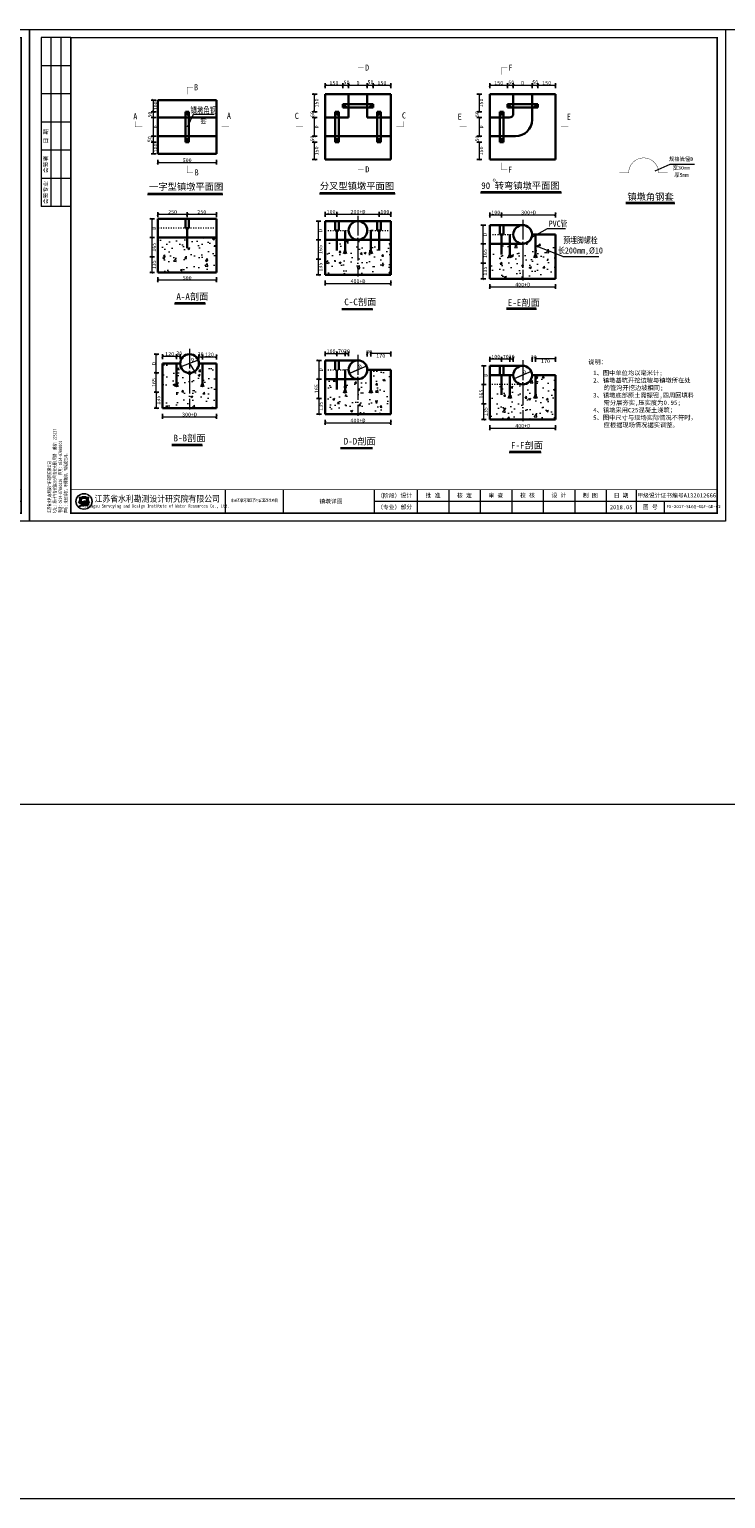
# Model space of a CAD drawing. Extents: x -27255 to 1448651, y 31034 to 8081248.
# Tile 34 of 198: x 584234 to 584654, y 3856346 to 3857233. Entities that reach past the tile are written whole.
import ezdxf
from ezdxf.enums import TextEntityAlignment as Align

# ---------------------------------------------------------------- set-up
doc = ezdxf.new("R2010")
doc.units = 0
doc.linetypes.add('ACAD_ISO03W100', pattern=[30, 12, -18])
doc.linetypes.add('ACAD_ISO04W100', pattern=[30, 24, -3, 0, -3])
doc.layers.get('0').update_dxf_attribs({"linetype": 'CONTINUOUS'})
for name, color, linetype, lineweight in [('0 不可见轮廓线', 6, 'ACAD_ISO03W100', 30), ('0 中心线', 1, 'ACAD_ISO04W100', 13), ('0 可见轮廓线', 2, 'CONTINUOUS', 30), ('0 填充', 4, 'CONTINUOUS', 9), ('0 文字', 6, 'CONTINUOUS', 13), ('0 标注', 7, 'CONTINUOUS', 13), ('0 细实线', 4, 'CONTINUOUS', 9), ('0 细虚线', 3, 'ACAD_ISO03W100', 9), ('0.09标注线', 3, 'CONTINUOUS', 9), ('0.13文字', 3, 'CONTINUOUS', 13), ('图框', 7, 'CONTINUOUS', 20), ('文字', 7, 'CONTINUOUS', 15), ('细实线', 3, 'CONTINUOUS', 20)]:
    doc.layers.add(name, color=color, linetype=linetype, lineweight=lineweight)
doc.styles.add('-仿宋_GB2312', font='FangSong_GB2312.ttf')
doc.styles.add('HZTXT', font='FangSong_GB2312.ttf', dxfattribs={"width": 0.8, "height": 2.5})
doc.styles.add('LYJFS', font='times.ttf', dxfattribs={"width": 0.7})
doc.styles.add('仿宋', font='FangSong_GB2312.ttf', dxfattribs={"width": 0.7})
doc.styles.add('宋体', font='FangSong_GB2312.ttf')
doc.dimstyles.new('副本 (2) STANDARD', dxfattribs={"dimscale": 0, "dimtxt": 2.3, "dimasz": 1.5, "dimexe": 1.25, "dimexo": 1.5, "dimgap": 0.2, "dimtad": 1, "dimdec": 1, "dimzin": 0, "dimdsep": 46, "dimtxsty": '-仿宋_GB2312', "dimblk": 'ARCHTICK', "dimcen": 0.09, "dimadec": 0, "dimazin": 0, "dimtfac": 1, "dimtdec": 1, "dimtix": 1, "dimtmove": 2, "dimatfit": 3, "dimfxl": 1.7, "dimfxlon": 1, "dimtolj": 1, "dimtzin": 0, "dimlwd": 9, "dimarcsym": 0})
pattern_1 = [(50, (584210.72, 3856906.097), (12.8654, -1.12557), [1.34526, -14.79785]), (355, (584210.72, 3856906.097), (-2.48875, 13.4919), [1.0762, -11.8383]), (100.451, (584211.792, 3856906.003), (10.37668, 12.36626), [1.1433, -12.57623]), (46.184, (584210.72, 3856909.684), (19.14286, -2.9689), [2.0179, -22.1968]), (96.6356, (584212.315, 3856909.437), (16.7648, 17.4725), [1.7149, -18.86435]), (351.184, (584210.72, 3856909.684), (16.7649, 17.4725), [1.6143, -17.7574]), (21, (584212.514, 3856908.787), (10.70663, -7.2217), [1.34526, -14.79785]), (326, (584212.514, 3856908.787), (4.3643, 13.00685), [1.0762, -11.8383]), (71.4514, (584213.406, 3856908.186), (15.0709, 5.78517), [1.1433, -12.57623]), (37.5, (584210.72, 3856906.097), (0.21811, 5.971047), [0, -11.69479, 0, -12.01765, 0, -11.88312]), (7.5, (584210.72, 3856906.097), (4.71862, 7.07448), [0, -6.85185, 0, -11.42573, 0, -4.52904]), (327.5, (584206.72, 3856906.097), (9.57504, -0.40455), [0, -4.4842, 0, -13.9907, 0, -18.56458]), (317.5, (584204.926, 3856906.097), (10.46048, 1.79555), [0, -5.82946, 0, -9.29126, 0, -13.18354])]

# ---------------------------------------------------------------- blocks, each defined once
blk = doc.blocks.new('_ARCHTICK')
at = {"color": 0, "linetype": 'ByBlock', "const_width": 0.15}
blk.add_lwpolyline([(-0.5, -0.5), (0.5, 0.5)], dxfattribs=at)
blk = doc.blocks.new('d4trtg')
h = blk.add_hatch(color=152)
h.dxf.hatch_style = 1
h.paths.add_polyline_path([(654246.3, 3899725.4, 1), (654149.5, 3899725.4, 1)])
h.paths.add_polyline_path([(654244.7, 3899725.4, 1), (654151.1, 3899725.4, 1)], flags=16)
h = blk.add_hatch(color=152)
h.dxf.hatch_style = 1
edge = h.paths.add_edge_path()
edge.add_arc((654216.7, 3899701.1), 14.6, 43.31771, 70.37004)
edge.add_arc((654202.9, 3899662.4), 55.7, 70.37004, 84.52855)
edge.add_arc((654197.1, 3899601.1), 117.3, 84.52855, 95.17747)
edge.add_arc((654198.5, 3899704.1), 18.3, 111.79657, 130.9174, ccw=False)
edge.add_arc((654217.4, 3899656.7), 69.4, 98.84275, 111.79657, ccw=False)
edge.add_arc((654228.1, 3899588.1), 138.8, 95.21037, 98.84275, ccw=False)
edge.add_ellipse((654197.9, 3899728.3), major_axis=(-17.8, 0), ratio=0.877698, start_angle=172.65386, end_angle=176.91299)
edge.add_arc((654213.8, 3899625), 102.6, 88.99993, 98.52267)
edge.add_arc((654209.9, 3899651.2), 76, 98.52267, 116.8491)
edge.add_arc((654181.1, 3899708), 12.3, 116.8491, 139.29007)
edge.add_arc((654173.3, 3899714.8), 1.96, 139.29007, 263.05064)
edge.add_arc((654175.1, 3899729.8), 17.1, 263.05064, 272.13625)
edge.add_arc((654186.8, 3899416.6), 296.4, 88.46269, 92.13625, ccw=False)
edge.add_arc((654193.4, 3899661.8), 51, 68.07114, 88.46269, ccw=False)
edge.add_arc((654234.5, 3899496.1), 214.2, 95.91294, 98.79522)
edge.add_arc((654220.8, 3899584.5), 124.7, 98.79522, 117.84967)
edge.add_arc((654806.2, 3897318.9), 2461.6, 104.77039, 105.15791, ccw=False)
edge.add_line((654178.6, 3899699.1), (654170.6, 3899695.8))
edge.add_arc((654384.3, 3898723.5), 995.6, 100.90627, 102.39834, ccw=False)
edge.add_line((654196, 3899701.1), (654189.9, 3899699.2))
edge.add_arc((654166.8, 3899985.3), 287, 274.61776, 279.69444)
edge.add_arc((654207.4, 3899747.5), 45.8, 279.69444, 287.61193)
edge.add_arc((654216.2, 3899719.6), 16.5, 287.61193, 311.5141)
edge.add_arc((654225.4, 3899709.3), 2.75, 311.5141, 403.31771)
edge = h.paths.add_edge_path()
edge.add_arc((654242.1, 3899736.8), 20.7, 138.9742, 204.11809, ccw=False)
edge.add_line((654226.5, 3899750.4), (654209.6, 3899750.4))
edge.add_line((654209.6, 3899750.4), (654209.6, 3899756.2))
edge.add_line((654209.6, 3899756.2), (654186.2, 3899756.2))
edge.add_line((654186.2, 3899756.2), (654186.2, 3899750.4))
edge.add_line((654186.2, 3899750.4), (654169.3, 3899750.4))
edge.add_arc((654153.7, 3899736.8), 20.7, -24.11809, 41.0258, ccw=False)
edge.add_arc((654138.3, 3899743.7), 37.5, 314.34412, 335.88191, ccw=False)
edge.add_arc((654157.8, 3899747.2), 31.1, 282.38773, 290.14658)
edge.add_arc((654127.2, 3899830.8), 120.1, 290.14658, 296.64952)
edge.add_ellipse((654197.9, 3899728.3), major_axis=(-17.8, 0), ratio=0.877698, start_angle=176.91299, end_angle=378.37474, ccw=False)
edge.add_ellipse((654197.9, 3899728.3), major_axis=(-17.8, 0), ratio=0.877698, start_angle=172.65386, end_angle=176.91299, ccw=False)
edge.add_ellipse((654197.9, 3899728.3), major_axis=(-17.8, 0), ratio=0.877698, start_angle=161.62526, end_angle=172.65386, ccw=False)
edge.add_arc((654268.6, 3899830.8), 120.1, 243.35048, 249.85342)
edge.add_arc((654238, 3899747.2), 31.1, 249.85342, 257.61227)
edge.add_arc((654257.5, 3899743.7), 37.5, 204.11809, 225.65588, ccw=False)
at = {"lineweight": 0}
for p, q in [((653868.4, 3899605.3), (653868.4, 3902577.3)), ((653868.4, 3902577.3), (658071.2, 3902577.3)), ((658071.2, 3902577.3), (658071.2, 3899605.3)), ((658021.2, 3899725.4), (655949.8, 3899725.4)), ((658071.2, 3899605.3), (653868.4, 3899605.3))]:
    blk.add_line(p, q, dxfattribs=at)
for p, q in [((654118.6, 3902527.3), (653938.4, 3902527.3)), ((653938.4, 3902527.3), (653938.4, 3901506.6)), ((653998.5, 3902527.3), (653998.5, 3901506.6)), ((654058.5, 3902527.3), (654058.5, 3901506.6)), ((654118.6, 3902357.2), (653938.4, 3902357.2)), ((654118.6, 3902187.1), (653938.4, 3902187.1)), ((654118.6, 3902017), (653938.4, 3902017)), ((654118.6, 3901846.8), (653938.4, 3901846.8)), ((654118.6, 3901676.7), (653938.4, 3901676.7)), ((654118.6, 3901506.6), (653938.4, 3901506.6)), ((655049.2, 3899795.5), (655049.2, 3899655.4)), ((655399.4, 3899795.5), (655399.4, 3899655.4)), ((655949.8, 3899795.5), (655949.8, 3899655.4)), ((656210, 3899795.5), (656210, 3899655.4)), ((656400.1, 3899795.5), (656400.1, 3899655.4)), ((656590.2, 3899795.5), (656590.2, 3899655.4)), ((656780.4, 3899795.5), (656780.4, 3899655.4)), ((656970.5, 3899795.5), (656970.5, 3899655.4)), ((657160.6, 3899795.5), (657160.6, 3899655.4)), ((657350.8, 3899795.5), (657350.8, 3899655.4)), ((657530.9, 3899795.5), (657530.9, 3899655.4)), ((657701, 3899725.4), (657701, 3899655.4))]:
    blk.add_line(p, q)
at = {"lineweight": 0, "const_width": 10}
blk.add_lwpolyline([(654118.6, 3902527.3), (658021.2, 3902527.3), (658021.2, 3899655.4), (654118.6, 3899655.4)], close=True, dxfattribs=at)
at = {"lineweight": 0, "const_width": 4}
blk.add_lwpolyline([(658021.2, 3899795.5), (654118.6, 3899795.5)], dxfattribs=at)
at = {"color": 152}
for points in [[(654181.1, 3899723.4, -0.028382), (654168.5, 3899718, -0.033867), (654164.5, 3899716.8, 0.094254), (654172.5, 3899728.3, 0.292155), (654169.3, 3899750.4), (654186.2, 3899750.4), (654186.2, 3899756.2), (654209.6, 3899756.2), (654209.6, 3899750.4), (654226.5, 3899750.4, 0.292155), (654223.3, 3899728.3, 0.094254), (654231.3, 3899716.8, -0.033867), (654227.2, 3899718, -0.028382), (654214.7, 3899723.4)], [(654215.6, 3899727.5, 0.041575), (654198.6, 3899726.4, 0.080135), (654175.6, 3899719, 0.098231), (654171.8, 3899716.1, 0.59944), (654173, 3899712.9, 0.039664), (654175.8, 3899712.7, -0.01603), (654194.8, 3899712.8, -0.08921), (654212.4, 3899709.2, 0.012577), (654201.8, 3899707.8, 0.083333), (654162.5, 3899694.8, -0.001691), (654178.6, 3899699.1), (654170.6, 3899695.8, -0.00651), (654196, 3899701.1), (654189.9, 3899699.2, 0.022155), (654215.1, 3899702.4, 0.03456), (654221.2, 3899703.9, 0.104673), (654227.2, 3899707.2, 0.423464), (654227.4, 3899711.2, 0.118589), (654221.6, 3899714.9, 0.061857), (654208.2, 3899717.9, 0.046498), (654186.5, 3899718, -0.083624), (654191.7, 3899721.1, -0.056582), (654206.8, 3899725.3, -0.015851), (654215.5, 3899726.3)]]:
    blk.add_lwpolyline(points, format="xyb", dxfattribs=at)
for radius in [48.4, 46.8]:
    blk.add_circle((654197.9, 3899725.4), radius, dxfattribs=at)
blk.add_arc((654217.4, 3899656.7), 69.4, 98.84275, 111.79657, dxfattribs=at)
for start_param, end_param in [(2.820893, 6.603885), (3.013378, 3.087714)]:
    blk.add_ellipse((654197.9, 3899728.3), major_axis=(-17.8, 0), ratio=0.877698, start_param=start_param, end_param=end_param, dxfattribs=at)
at = {"style": '宋体'}
for s, height, width, p in [('江苏省水利勘测设计研究院有限公司', 37.525, 0.9, (654640.2, 3899742.9)), ('丰县四联河灌区节水配套改造项目', 18.012, 0.75, (655225.5, 3899732.3)), ('Jiangsu Surveying and Design Institute of Water Resources Co., Ltd.', 20.014, 0.8, (654638.5, 3899695.5))]:
    blk.add_text(s, height=height, dxfattribs=dict(at, width=width)).set_placement(p, align=Align.MIDDLE)
at = {"style": 'LYJFS'}
for s, p in [('（阶段）', (656038.2, 3899760.4)), ('（专业）', (656038.2, 3899690.4))]:
    blk.add_text(s, height=25.02, dxfattribs=at).set_placement(p, align=Align.MIDDLE_CENTER)
at = {"style": '仿宋'}
blk.add_text('2018.05', height=25.02, dxfattribs=at).set_placement((657440.8, 3899690.4), align=Align.MIDDLE)
at = {"rotation": 90}
for s, insert, char_height, attachment_point, style in [('日 期', (653968.5, 3901931.9), 25.02, 5, '宋体'), ('会签者', (653968.5, 3901761.8), 25.02, 5, '宋体'), ('会签专业', (653968.5, 3901591.7), 25.02, 5, '宋体'), ('江苏省水利勘测设计研究院有限公司\\P地址：扬州市吉安路209号吉安大厦1号楼  邮编：225127\\P电话：0514-87860116  传真：0514-87889101\\P声明：未经授权，不得翻印、传播或它用。', (654101.5, 3899654.5), 20.014, 7, '仿宋')]:
    blk.add_mtext(s, dxfattribs=dict(at, insert=insert, char_height=char_height, attachment_point=attachment_point, style=style))
at = {"attachment_point": 5, "style": '宋体'}
for s, insert, char_height in [('设计', (656144, 3899760.4), 25.02), ('批 准', (656305, 3899760.4), 25.02), ('核 定', (656494.6, 3899760.2), 25.02), ('审 查', (656684.6, 3899760.2), 25.02), ('校 核', (656875.1, 3899760.9), 25.02), ('设 计', (657065.3, 3899761.4), 25.02), ('制 图', (657254.9, 3899760.2), 25.02), ('日 期', (657440.8, 3899760.4), 25.02), ('甲级设计证书编号A132012666', (657776, 3899760.4), 25.017), ('部分', (656144, 3899690.4), 25.02), ('图 号', (657615.9, 3899690.4), 25.02)]:
    blk.add_mtext(s, dxfattribs=dict(at, insert=insert, char_height=char_height))

msp = doc.modelspace()

# ---------------------------------------------------------------- hatches: boundary and pattern name
at = {"layer": '0 填充'}
h = msp.add_hatch(dxfattribs=at)
h.set_pattern_fill('AR-CONC', color=256, scale=0.070617, style=0)
h.set_pattern_definition(pattern_1)
h.paths.add_polyline_path([(584346.88423, 3857107.57003), (584311.57559, 3857107.57003), (584311.57559, 3857086.38485), (584346.88423, 3857086.38485)])
h = msp.add_hatch(dxfattribs=at)
h.set_pattern_fill('AR-CONC', color=256, scale=0.070617, style=0)
h.set_pattern_definition([(50, (583656.553, 3857125.638), (12.86539, -1.12557), [1.34526, -14.79785]), (355, (583656.553, 3857125.638), (-2.48875, 13.4919), [1.0762, -11.83828]), (100.451, (583657.625, 3857125.544), (10.37668, 12.36626), [1.1433, -12.57623]), (46.1842, (583656.553, 3857129.226), (19.14286, -2.9689), [2.0179, -22.1968]), (96.6356, (583658.148, 3857128.978), (16.76484, 17.4725), [1.71494, -18.86435]), (351.184, (583656.553, 3857129.226), (16.76487, 17.4725), [1.6143, -17.7574]), (21, (583658.347, 3857128.329), (10.70663, -7.22171), [1.34526, -14.79785]), (326, (583658.347, 3857128.329), (4.3643, 13.00685), [1.0762, -11.83828]), (71.4514, (583659.239, 3857127.727), (15.0709, 5.78517), [1.1433, -12.57623]), (37.5, (583656.553, 3857125.638), (0.21811, 5.971047), [0, -11.69479, 0, -12.01765, 0, -11.88312]), (7.5, (583656.553, 3857125.638), (4.718623, 7.07448), [0, -6.851854, 0, -11.425735, 0, -4.52904]), (327.5, (583652.553, 3857125.638), (9.57504, -0.404548), [0, -4.4842, 0, -13.990696, 0, -18.56458]), (317.5, (583650.759, 3857125.638), (10.46048, 1.79555), [0, -5.82946, 0, -9.29126, 0, -13.18354])])
h.paths.add_polyline_path([(584412.56488, 3857084.99546), (584452.11056, 3857084.99546), (584452.11056, 3857106.18065), (584412.56488, 3857106.18065)])
h = msp.add_hatch(dxfattribs=at)
h.set_pattern_fill('AR-CONC', color=256, scale=0.070617, style=0)
h.set_pattern_definition(pattern_1)
h.paths.add_polyline_path([(584512.00363, 3857082.55513), (584551.5493, 3857082.55513), (584551.5493, 3857103.74032), (584512.00363, 3857103.74032)])
h = msp.add_hatch(dxfattribs=at)
h.set_pattern_fill('AR-CONC', color=256, scale=0.070617, style=0)
h.set_pattern_definition([(50, (583659.812, 3857125.638), (12.86539, -1.12557), [1.34526, -14.79785]), (355, (583659.812, 3857125.638), (-2.48875, 13.4919), [1.0762, -11.83828]), (100.451, (583660.884, 3857125.544), (10.37668, 12.36626), [1.1433, -12.57623]), (46.1842, (583659.812, 3857129.226), (19.14286, -2.9689), [2.0179, -22.1968]), (96.6356, (583661.407, 3857128.978), (16.76484, 17.4725), [1.71494, -18.86435]), (351.184, (583659.812, 3857129.226), (16.76487, 17.4725), [1.6143, -17.7574]), (21, (583661.606, 3857128.329), (10.70663, -7.22171), [1.34526, -14.79785]), (326, (583661.606, 3857128.329), (4.3643, 13.00685), [1.0762, -11.83828]), (71.4514, (583662.498, 3857127.727), (15.0709, 5.78517), [1.1433, -12.57623]), (37.5, (583659.812, 3857125.638), (0.21811, 5.971047), [0, -11.69479, 0, -12.01765, 0, -11.88312]), (7.5, (583659.812, 3857125.638), (4.71862, 7.07448), [0, -6.851854, 0, -11.425735, 0, -4.52904]), (327.5, (583655.812, 3857125.638), (9.57504, -0.404548), [0, -4.4842, 0, -13.990696, 0, -18.56458]), (317.5, (583654.018, 3857125.638), (10.46048, 1.79555), [0, -5.82946, 0, -9.29126, 0, -13.18354])])
h.paths.add_polyline_path([(584346.88423, 3857031.42362), (584336.29207, 3857031.42362, -0.002181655), (584336.29142, 3857031.37432, -0.99131158), (584324.99309, 3857031.37432, -0.002181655), (584324.99244, 3857031.42362), (584314.40028, 3857031.42362), (584314.40028, 3857004.58905), (584346.88423, 3857004.58905)])
h.paths.add_polyline_path([(584317.45387, 3857012.82482), (584328.46625, 3857012.82482), (584328.46625, 3857008.33474), (584317.45387, 3857008.33474)], flags=24)
h = msp.add_hatch(dxfattribs=at)
h.set_pattern_fill('AR-CONC', color=256, scale=0.070617, style=0)
h.set_pattern_definition(pattern_1)
h.paths.add_polyline_path([(584412.56488, 3857000.8847), (584452.11056, 3857000.8847), (584452.11056, 3857027.71927), (584437.98711, 3857027.71927, -0.414213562), (584432.33772, 3857022.06989), (584412.56488, 3857022.06989)])
h = msp.add_hatch(dxfattribs=at)
h.set_pattern_fill('AR-CONC', color=256, scale=0.070617, style=0)
h.set_pattern_definition(pattern_1)
h.paths.add_polyline_path([(584512.00363, 3856997.6281), (584551.5493, 3856997.6281), (584551.5493, 3857024.46267), (584537.42585, 3857024.46267, -0.414213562), (584531.77646, 3857018.81329), (584512.00363, 3857018.81329)])

# ---------------------------------------------------------------- linework, layer by layer
for p, q in [((584350.73768, 3857133.64634), (584305.33763, 3857133.64634)), ((584454.70372, 3857133.98213), (584409.15902, 3857133.98213)), ((584555.15971, 3857134.68417), (584506.37616, 3857134.68417)), ((584623.52662, 3857128.23431), (584594.02592, 3857128.23431)), ((584340.244, 3857067.60782), (584321.59565, 3857067.60782)), ((584441.25388, 3857064.04996), (584422.54727, 3857064.04996)), ((584540.05113, 3857064.36124), (584521.96208, 3857064.36124)), ((584338.41154, 3856981.89113), (584319.90356, 3856981.89113)), ((584441.17945, 3856980.02807), (584421.72848, 3856980.02807)), ((584542.91439, 3856977.76799), (584523.70983, 3856977.76799))]:
    msp.add_line(p, q)
for points, const_width in [([(584432.33772, 3857210.3257), (584432.33772, 3857205.93487)], 0.14123), ([(584435.75457, 3857210.25485), (584432.35794, 3857210.25485)], 0.14123), ([(584519.04514, 3857210.3257), (584519.04514, 3857205.93487)], 0.14123), ([(584522.46198, 3857210.25485), (584519.06535, 3857210.25485)], 0.14123), ([(584329.22991, 3857198.44217), (584329.22991, 3857194.05134)], 0.14123), ([(584332.64675, 3857198.37132), (584329.25012, 3857198.37132)], 0.14123), ([(584297.78534, 3857174.41402), (584302.17618, 3857174.41402)], 0.14123), ([(584297.85619, 3857177.83087), (584297.85619, 3857174.43424)], 0.14123), ([(584354.52419, 3857174.41402), (584350.13336, 3857174.41402)], 0.14123), ([(584354.45334, 3857177.83087), (584354.45334, 3857174.43424)], 0.14123), ([(584394.83247, 3857174.41402), (584399.2233, 3857174.41402)], 0.14123), ([(584394.90332, 3857177.83087), (584394.90332, 3857174.43424)], 0.14123), ([(584459.93947, 3857174.41402), (584455.54864, 3857174.41402)], 0.14123), ([(584459.86862, 3857177.83087), (584459.86862, 3857174.43424)], 0.14123), ([(584493.64323, 3857174.41402), (584498.03407, 3857174.41402)], 0.14123), ([(584493.71408, 3857177.83087), (584493.71408, 3857174.43424)], 0.14123), ([(584559.37821, 3857174.41402), (584554.98738, 3857174.41402)], 0.14123), ([(584559.30736, 3857177.83087), (584559.30736, 3857174.43424)], 0.14123), ([(584329.22991, 3857146.62159), (584329.22991, 3857151.01242)], 0.14123), ([(584332.64675, 3857146.69244), (584329.25012, 3857146.69244)], 0.14123), ([(584432.33772, 3857148.45307), (584432.33772, 3857152.84391)], 0.14123), ([(584435.75457, 3857148.52392), (584432.35794, 3857148.52392)], 0.14123), ([(584519.04514, 3857148.45307), (584519.04514, 3857152.84391)], 0.14123), ([(584522.46198, 3857148.52392), (584519.06535, 3857148.52392)], 0.14123), ([(584350.73768, 3857134.40971), (584305.33763, 3857134.40971)], 0.59315), ([(584454.70372, 3857134.7455), (584409.15902, 3857134.7455)], 0.59315), ([(584555.15971, 3857135.44754), (584506.37616, 3857135.44754)], 0.59315), ([(584623.52662, 3857128.99768), (584594.02592, 3857128.99768)], 0.59315), ([(584340.244, 3857068.37119), (584321.59565, 3857068.37119)], 0.59315), ([(584540.02491, 3857065.12461), (584521.96208, 3857065.12461)], 0.59315), ([(584441.25388, 3857064.81333), (584422.54727, 3857064.81333)], 0.59315), ([(584322.87457, 3857031.47291), (584321.46222, 3857031.47291)], 0.35309), ([(584338.40994, 3857031.47291), (584339.82228, 3857031.47291)], 0.35309), ([(584440.10476, 3857027.71927), (584441.51711, 3857027.71927)], 0.35309), ([(584338.41154, 3856982.65451), (584319.90356, 3856982.65451)], 0.59315), ([(584441.17945, 3856980.79145), (584421.72848, 3856980.79145)], 0.59315)]:
    msp.add_lwpolyline(points, dxfattribs=dict(const_width=const_width))
for points in [[(584440.10476, 3857111.78073), (584441.51711, 3857111.78073)], [(584539.54351, 3857109.3404), (584540.95585, 3857109.3404)], [(584322.87457, 3857031.42362), (584321.46222, 3857031.42362)], [(584338.40994, 3857031.42362), (584339.82228, 3857031.42362)], [(584440.10476, 3857027.66997), (584441.51711, 3857027.66997)], [(584539.54351, 3857024.41337), (584540.95585, 3857024.41337)]]:
    msp.add_lwpolyline(points)
at = {"const_width": 0.35309}
for points in [[(584336.29142, 3857031.37432, 1.00876457), (584324.99309, 3857031.47291), (584322.87457, 3857031.47291)], [(584324.99309, 3857031.37432, -1.00876457), (584336.29142, 3857031.47291), (584338.40994, 3857031.47291)], [(584324.99309, 3857031.47291, 0.002181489), (584324.9933, 3857031.42362, 0.002181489)], [(584336.29142, 3857031.47291, -0.002181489), (584336.29121, 3857031.42362, -0.002181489)], [(584432.33772, 3857033.36887, -0.414157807), (584437.98625, 3857027.71927), (584440.10476, 3857027.71927)]]:
    msp.add_lwpolyline(points, format="xyb", dxfattribs=at)
at = {"layer": '0 不可见轮廓线', "ltscale": 0.5}
for p, q in [((584426.68834, 3857188.18439), (584426.68834, 3857186.06587)), ((584437.98711, 3857188.18439), (584437.98711, 3857186.06587)), ((584526.12708, 3857186.06587), (584526.12708, 3857188.18439)), ((584537.42585, 3857186.06587), (584537.42585, 3857188.18439)), ((584328.17065, 3857180.06341), (584330.28917, 3857180.06341)), ((584418.56735, 3857180.06341), (584420.68587, 3857180.06341)), ((584446.10809, 3857180.06341), (584443.98957, 3857180.06341)), ((584518.00609, 3857180.05903), (584520.12461, 3857180.05903)), ((584328.17065, 3857168.76464), (584330.28917, 3857168.76464)), ((584418.56735, 3857168.76464), (584420.68587, 3857168.76464)), ((584446.10809, 3857168.76464), (584443.98957, 3857168.76464)), ((584518.00609, 3857168.76026), (584520.12461, 3857168.76026)), ((584423.83114, 3857097.70657), (584424.56982, 3857099.69214)), ((584425.3085, 3857097.70657), (584424.56982, 3857099.69214)), ((584439.36695, 3857097.70657), (584440.10562, 3857099.69214)), ((584440.8443, 3857097.70657), (584440.10562, 3857099.69214)), ((584523.26989, 3857095.26624), (584524.00856, 3857097.25181)), ((584524.74724, 3857095.26624), (584524.00856, 3857097.25181)), ((584538.80569, 3857095.26624), (584539.54437, 3857097.25181)), ((584540.28304, 3857095.26624), (584539.54437, 3857097.25181)), ((584423.832, 3857013.64511), (584424.57068, 3857015.63068)), ((584425.30936, 3857013.64511), (584424.57068, 3857015.63068)), ((584439.36695, 3857013.59581), (584440.10562, 3857015.58138)), ((584440.8443, 3857013.59581), (584440.10562, 3857015.58138))]:
    msp.add_line(p, q, dxfattribs=at)
at = {"layer": '0 不可见轮廓线'}
for p, q in [((584328.17065, 3857118.8688), (584328.17065, 3857113.21941)), ((584330.28917, 3857118.8688), (584330.28917, 3857113.21941)), ((584328.17065, 3857113.21941), (584330.28917, 3857113.21941)), ((584329.22991, 3857113.21941), (584329.22991, 3857099.09596)), ((584418.56745, 3857117.47941), (584418.56745, 3857111.83003)), ((584418.56745, 3857111.83003), (584420.68597, 3857111.83003)), ((584419.62671, 3857111.83003), (584419.62671, 3857097.70657)), ((584420.68597, 3857117.47941), (584420.68597, 3857111.83003)), ((584424.56982, 3857111.83003), (584424.56982, 3857099.69214)), ((584440.10562, 3857111.83003), (584440.10562, 3857099.69214)), ((584443.98957, 3857117.47941), (584443.98957, 3857111.83003)), ((584443.98957, 3857111.83003), (584446.10809, 3857111.83003)), ((584445.04883, 3857111.83003), (584445.04883, 3857097.70657)), ((584446.10809, 3857117.47941), (584446.10809, 3857111.83003)), ((584518.00609, 3857115.03908), (584518.00609, 3857109.3897)), ((584520.12461, 3857115.03908), (584520.12461, 3857109.3897)), ((584518.00609, 3857109.3897), (584520.12461, 3857109.3897)), ((584519.06535, 3857109.3897), (584519.06535, 3857095.26624)), ((584524.00856, 3857109.3897), (584524.00856, 3857097.25181)), ((584539.54437, 3857109.3897), (584539.54437, 3857097.25181)), ((584418.56735, 3857033.36865), (584418.56735, 3857027.71927)), ((584420.68587, 3857033.36865), (584420.68587, 3857027.71927)), ((584419.62661, 3857027.71927), (584419.62661, 3857013.59581)), ((584424.57068, 3857027.76857), (584424.57068, 3857015.63068)), ((584440.10562, 3857027.71927), (584440.10562, 3857015.58138)), ((584519.06535, 3857024.46267), (584519.06535, 3857010.33921))]:
    msp.add_line(p, q, dxfattribs=at)
at = {"layer": '0 不可见轮廓线', "const_width": 0.35309}
for points in [[(584432.33772, 3857117.47963, 0.414157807), (584426.6892, 3857111.83003), (584423.15834, 3857111.83003)], [(584432.33772, 3857117.47963, -0.414157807), (584437.98625, 3857111.83003), (584441.51711, 3857111.83003)], [(584432.33772, 3857033.36887, 0.414157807), (584426.6892, 3857027.71927), (584424.57068, 3857027.71927)]]:
    msp.add_lwpolyline(points, format="xyb", dxfattribs=at)
for points in [[(584526.12718, 3857109.40226), (584522.59708, 3857109.3897)], [(584424.57068, 3857027.71927), (584423.15834, 3857027.71927)]]:
    msp.add_lwpolyline(points, dxfattribs=at)
at = {"layer": '0 中心线', "ltscale": 0.5}
for p, q in [((584432.33665, 3857120.79049), (584432.33665, 3857084.02196)), ((584531.82361, 3857118.35037), (584531.82361, 3857081.58185)), ((584330.64225, 3857040.38429), (584330.64225, 3857003.61576)), ((584432.33665, 3857036.67973), (584432.33665, 3856999.9112)), ((584531.82361, 3857033.42313), (584531.82361, 3856996.6546))]:
    msp.add_line(p, q, dxfattribs=at)
at = {"layer": '0 可见轮廓线'}
for p, q in [((584311.57559, 3857190.656), (584346.88423, 3857190.656)), ((584311.57559, 3857190.656), (584311.57559, 3857158.17205)), ((584346.88423, 3857190.656), (584346.88423, 3857158.17205)), ((584412.56488, 3857194.18686), (584412.56488, 3857154.64118)), ((584412.56488, 3857194.18686), (584452.11056, 3857194.18686)), ((584426.68834, 3857194.18686), (584426.68834, 3857188.18439)), ((584437.98711, 3857194.18686), (584437.98711, 3857188.18439)), ((584452.11056, 3857194.18686), (584452.11056, 3857154.64118)), ((584512.00363, 3857194.18686), (584551.5493, 3857194.18686)), ((584512.00363, 3857194.18686), (584512.00363, 3857154.64118)), ((584526.12708, 3857194.18686), (584526.12708, 3857188.18439)), ((584537.42585, 3857194.18686), (584537.42585, 3857188.18439)), ((584551.5493, 3857194.18686), (584551.5493, 3857154.64118)), ((584328.17065, 3857183.59427), (584330.28917, 3857183.59427)), ((584328.17065, 3857165.23378), (584328.17065, 3857183.59427)), ((584330.28917, 3857183.59427), (584330.28917, 3857165.23378)), ((584418.56735, 3857183.59427), (584420.68587, 3857183.59427)), ((584418.56735, 3857165.23378), (584418.56735, 3857183.59427)), ((584420.68587, 3857183.59427), (584420.68587, 3857165.23378)), ((584423.15748, 3857186.06587), (584423.15748, 3857188.18439)), ((584423.15748, 3857188.18439), (584441.51797, 3857188.18439)), ((584441.51797, 3857186.06587), (584423.15748, 3857186.06587)), ((584426.68834, 3857186.06587), (584426.68834, 3857180.06341)), ((584437.98711, 3857186.06587), (584437.98711, 3857180.06341)), ((584441.51797, 3857188.18439), (584441.51797, 3857186.06587)), ((584446.10809, 3857183.59427), (584443.98957, 3857183.59427)), ((584443.98957, 3857183.59427), (584443.98957, 3857165.23378)), ((584446.10809, 3857165.23378), (584446.10809, 3857183.59427)), ((584518.00609, 3857183.58989), (584520.12461, 3857183.58989)), ((584518.00609, 3857165.2294), (584518.00609, 3857183.58989)), ((584520.12461, 3857183.58989), (584520.12461, 3857165.2294)), ((584522.59622, 3857186.06587), (584522.59622, 3857188.18439)), ((584522.59622, 3857188.18439), (584540.95671, 3857188.18439)), ((584540.95671, 3857186.06587), (584522.59622, 3857186.06587)), ((584526.12708, 3857186.06587), (584526.12708, 3857182.56158)), ((584537.42585, 3857186.06587), (584537.42585, 3857178.76211)), ((584540.95671, 3857188.18439), (584540.95671, 3857186.06587)), ((584311.57559, 3857180.06341), (584328.17065, 3857180.06341)), ((584330.28917, 3857180.06341), (584346.88423, 3857180.06341)), ((584412.56488, 3857180.06341), (584418.56735, 3857180.06341)), ((584420.68587, 3857180.06341), (584426.68834, 3857180.06341)), ((584437.98711, 3857180.06341), (584443.98957, 3857180.06341)), ((584446.10028, 3857180.06341), (584452.11056, 3857180.06341)), ((584512.00363, 3857180.06341), (584518.00609, 3857180.05903)), ((584520.12461, 3857180.05903), (584523.62891, 3857180.06158)), ((584311.57559, 3857168.76464), (584328.17065, 3857168.76464)), ((584330.28917, 3857165.23378), (584328.17065, 3857165.23378)), ((584330.28917, 3857168.76464), (584346.88423, 3857168.76464)), ((584412.56488, 3857168.76464), (584418.56735, 3857168.76464)), ((584420.68587, 3857165.23378), (584418.56735, 3857165.23378)), ((584420.68587, 3857168.76464), (584443.98957, 3857168.76464)), ((584443.98957, 3857165.23378), (584446.10809, 3857165.23378)), ((584446.10028, 3857168.76464), (584452.11056, 3857168.76464)), ((584512.00363, 3857168.76464), (584518.00609, 3857168.76026)), ((584520.12461, 3857165.2294), (584518.00609, 3857165.2294)), ((584520.12461, 3857168.76026), (584527.42838, 3857168.76211)), ((584311.57559, 3857158.17205), (584346.88423, 3857158.17205)), ((584412.56488, 3857154.64118), (584452.11056, 3857154.64118)), ((584512.00363, 3857154.64118), (584551.5493, 3857154.64118)), ((584311.57559, 3857086.38485), (584311.57559, 3857118.8688)), ((584311.57559, 3857118.8688), (584346.88423, 3857118.8688)), ((584346.88423, 3857086.38485), (584346.88423, 3857118.8688)), ((584412.56488, 3857117.47941), (584412.56488, 3857084.99546)), ((584412.56488, 3857117.47941), (584452.11056, 3857117.47941)), ((584452.11056, 3857117.47941), (584452.11056, 3857084.99546)), ((584512.00363, 3857115.03908), (584512.00363, 3857082.55513)), ((584512.00363, 3857115.03908), (584532.49652, 3857115.03908)), ((584311.57559, 3857107.57003), (584346.88423, 3857107.57003)), ((584412.56488, 3857106.18065), (584452.11056, 3857106.18065)), ((584531.77646, 3857103.78639), (584512.00363, 3857103.78639)), ((584537.42566, 3857109.3897), (584551.5493, 3857109.3897)), ((584551.5493, 3857109.3897), (584551.5493, 3857082.55513)), ((584311.57559, 3857086.38485), (584346.88423, 3857086.38485)), ((584412.56488, 3857084.99546), (584452.11056, 3857084.99546)), ((584512.00363, 3857082.55513), (584551.5493, 3857082.55513)), ((584314.40028, 3857031.42362), (584324.99287, 3857031.42362)), ((584314.40028, 3857031.42362), (584314.40028, 3857004.58905)), ((584322.87457, 3857031.52221), (584322.87457, 3857019.38432)), ((584336.29164, 3857031.42362), (584346.88423, 3857031.42362)), ((584338.40994, 3857031.52221), (584338.40994, 3857019.38432)), ((584346.88423, 3857031.42362), (584346.88423, 3857004.58905)), ((584412.56488, 3857033.36865), (584412.56488, 3857000.8847)), ((584412.56488, 3857033.36865), (584432.33772, 3857033.36865)), ((584512.00363, 3857030.11205), (584512.00363, 3856997.6281)), ((584512.00363, 3857030.11205), (584531.77646, 3857030.11205)), ((584518.00609, 3857030.11205), (584518.00609, 3857024.46267)), ((584520.12461, 3857030.11205), (584520.12461, 3857024.46267)), ((584432.33772, 3857022.06989), (584412.56488, 3857022.06989)), ((584437.98711, 3857027.71927), (584452.11056, 3857027.71927)), ((584452.11056, 3857027.71927), (584452.11056, 3857000.8847)), ((584512.00363, 3857024.46267), (584526.12794, 3857024.46267)), ((584524.00942, 3857024.51197), (584524.00942, 3857012.37408)), ((584537.42499, 3857024.46267), (584551.5493, 3857024.46267)), ((584539.54351, 3857024.46267), (584539.54351, 3857012.32478)), ((584551.5493, 3857024.46267), (584551.5493, 3856997.6281)), ((584322.13589, 3857017.39875), (584322.87457, 3857019.38432)), ((584323.61325, 3857017.39875), (584322.87457, 3857019.38432)), ((584337.67126, 3857017.39875), (584338.40994, 3857019.38432)), ((584339.14862, 3857017.39875), (584338.40994, 3857019.38432)), ((584523.27075, 3857010.38851), (584524.00942, 3857012.37408)), ((584524.7481, 3857010.38851), (584524.00942, 3857012.37408)), ((584538.80483, 3857010.33921), (584539.54351, 3857012.32478)), ((584540.28218, 3857010.33921), (584539.54351, 3857012.32478)), ((584314.40028, 3857004.58905), (584346.88423, 3857004.58905)), ((584452.11056, 3857000.8847), (584412.56488, 3857000.8847)), ((584551.5493, 3856997.6281), (584512.00363, 3856997.6281))]:
    msp.add_line(p, q, dxfattribs=at)
at = {"layer": '0 可见轮廓线', "ltscale": 5, "const_width": 0.22598}
msp.add_lwpolyline([(584613.84231, 3857146.65624, 1), (584595.76429, 3857146.65624)], format="xyb", dxfattribs=at)
for points in [[(584592.93959, 3857146.65624), (584590.1149, 3857146.65624)], [(584592.93959, 3857146.65624), (584595.76429, 3857146.65624)], [(584613.8884, 3857146.74305), (584616.71309, 3857146.74305)], [(584619.25722, 3857146.74305), (584616.43252, 3857146.74305)]]:
    msp.add_lwpolyline(points, dxfattribs=at)
at = {"layer": '0 可见轮廓线', "const_width": 0.35309}
for points in [[(584531.77646, 3857115.0393, 0.414157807), (584526.12794, 3857109.3897), (584526.12727, 3857109.3897)], [(584531.77646, 3857115.0393, -0.414157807), (584537.42499, 3857109.3897), (584540.95585, 3857109.3897)], [(584531.77646, 3857030.11227, 0.414157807), (584526.12794, 3857024.46267), (584524.00942, 3857024.46267)], [(584531.77646, 3857030.11227, -0.414157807), (584537.42499, 3857024.46267), (584539.54351, 3857024.46267)]]:
    msp.add_lwpolyline(points, format="xyb", dxfattribs=at)
for points in [[(584524.00942, 3857024.46267), (584522.59708, 3857024.46267)], [(584539.54351, 3857024.46267), (584540.95585, 3857024.46267)]]:
    msp.add_lwpolyline(points, dxfattribs=at)
at = {"layer": '0 可见轮廓线'}
for centre, radius in [((584329.22991, 3857182.18192), 0.4237), ((584419.62661, 3857182.18192), 0.4237), ((584424.56982, 3857187.12513), 0.4237), ((584440.10562, 3857187.12513), 0.4237), ((584445.04883, 3857182.18192), 0.4237), ((584519.06535, 3857182.17755), 0.4237), ((584524.00856, 3857187.12513), 0.4237), ((584539.54437, 3857187.12513), 0.4237), ((584329.22991, 3857166.64612), 0.4237), ((584419.62661, 3857166.64612), 0.4237), ((584445.04883, 3857166.64612), 0.4237), ((584519.06535, 3857166.64174), 0.4237), ((584432.33772, 3857111.87611), 5.64938), ((584531.77646, 3857109.43577), 5.64938), ((584330.64225, 3857031.42362), 5.64938), ((584432.33772, 3857027.71927), 5.64938), ((584531.77646, 3857024.46267), 5.64938)]:
    msp.add_circle(centre, radius, dxfattribs=at)
for centre, radius, start in [((584523.62708, 3857182.56158), 2.5, 270.0417939), ((584527.42585, 3857178.76211), 10, 270.01449993)]:
    msp.add_arc(centre, radius, start, 0, dxfattribs=at)
at = {"layer": '0 标注'}
for p, q in [((584330.9868, 3857030.93206), (584333.65985, 3857026.72825)), ((584431.65341, 3857027.42473), (584427.1799, 3857025.49616)), ((584531.09215, 3857024.16813), (584526.55439, 3857022.21014))]:
    msp.add_line(p, q, dxfattribs=at)
at = {"layer": '0 细实线'}
for p, q in [((584329.3563, 3857174.41402), (584333.08191, 3857182.05997)), ((584333.08191, 3857182.05997), (584345.59068, 3857182.05997)), ((584611.70074, 3857147.80431), (584620.79366, 3857152.00963)), ((584620.74202, 3857152.00989), (584635.48799, 3857152.00989)), ((584537.13369, 3857107.64256), (584546.8442, 3857112.95066)), ((584546.8442, 3857112.95066), (584557.64677, 3857112.95066)), ((584555.91615, 3857096.2201), (584539.54351, 3857102.49402)), ((584555.96015, 3857096.21061), (584577.74207, 3857096.21061))]:
    msp.add_line(p, q, dxfattribs=at)
at = {"layer": '0 细虚线', "ltscale": 0.05}
for p, q in [((584346.88423, 3857113.21941), (584311.57559, 3857113.21941)), ((584412.56488, 3857111.83003), (584426.68853, 3857111.83003)), ((584437.98692, 3857111.83003), (584452.11056, 3857111.83003)), ((584512.00363, 3857109.3897), (584526.12727, 3857109.3897)), ((584412.56488, 3857027.71927), (584426.68853, 3857027.71927)), ((584531.77646, 3857018.81329), (584512.00363, 3857018.81329))]:
    msp.add_line(p, q, dxfattribs=at)
at = {"layer": '0.13文字', "linetype": 'Continuous', "lineweight": 13}
for p, q in [((580415.31934, 3857233.3424), (587865.89025, 3857233.3424)), ((580415.31934, 3856765.18035), (587865.89025, 3856765.18035)), ((580415.31934, 3856345.68733), (587865.89025, 3856345.68733))]:
    msp.add_line(p, q, dxfattribs=at)
at = {"layer": '文字', "color": 7, "const_width": 0.59315}
msp.add_lwpolyline([(584542.88816, 3856978.53136), (584523.70983, 3856978.53136)], dxfattribs=at)

# ---------------------------------------------------------------- block references
at = {"layer": '图框', "xscale": 0.09999999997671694, "yscale": 0.1000000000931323, "zscale": 0.1}
for p in [(518426.86161, 3466975.60841), (518847.14561, 3466975.60841)]:
    msp.add_blockref('d4trtg', p, dxfattribs=at)

# ---------------------------------------------------------------- texts
at = {"layer": '0 文字', "attachment_point": 2, "style": 'HZTXT'}
for s, insert, char_height, width in [('D', (584437.83522, 3857212.12124), 3.70741, 5.6415066), ('F', (584524.43969, 3857212.12124), 3.70741, 5.627057), ('B', (584334.64423, 3857200.21155), 3.70741, 5.2254602), ('A', (584297.91131, 3857182.6669), 3.70741, 4.7874945), ('{\\W0.75;镇墩角钢套}', (584339.00677, 3857186.45001), 3.7074073, 15.7549162), ('A', (584354.42841, 3857182.92593), 3.70741, 5.754126), ('C', (584395.41065, 3857182.96155), 3.70741, 3.5872503), ('C', (584460.09783, 3857183.20332), 3.70741, 4.9349478), ('E', (584493.75448, 3857182.43665), 3.70741, 4.4111738), ('E', (584559.63751, 3857182.39381), 3.70741, 4.4111738), ('B', (584334.98629, 3857148.77919), 3.70741, 4.1333701), ('D', (584437.97051, 3857150.63019), 3.70741, 5.6464886), ('F', (584524.24955, 3857150.45442), 3.70741, 3.2615907), ('PVC管', (584553.1401, 3857117.8348), 3.707407, 14.5739779), ('预埋脚螺栓\\P长200mm,%%C10', (584566.66465, 3857107.82032), 3.7074073, 26.6204791)]:
    msp.add_mtext(s, dxfattribs=dict(at, insert=insert, char_height=char_height, width=width))
at = {"layer": '0.09标注线', "color": 7, "char_height": 2.296, "attachment_point": 2, "style": '-仿宋_GB2312'}
for s, insert, width in [('规格管径D', (584627.45897, 3857156.18181), 22.4773832), ('宽30mm', (584627.52892, 3857150.80902), 22.4773832), ('厚5mm', (584627.58202, 3857146.54935), 22.5594163)]:
    msp.add_mtext(s, dxfattribs=dict(at, insert=insert, width=width))
at = {"layer": '0.13文字', "linetype": 'Continuous', "lineweight": 13, "attachment_point": 1, "style": 'LYJFS'}
for s, insert, char_height, width in [('{\\fFangSong_GB2312|b0|i0|c134|p49;\\W1;           镇墩详图}', (584387.50058, 3856949.47603), 2.5, 66.6610925), ('{\\fFangSong_GB2312|b0|i0|c134|p49;\\W1;FX-2017-SLGQ-GGF-GD-02 }', (584618.59519, 3856945.99429), 1.9, 41.6631828)]:
    msp.add_mtext(s, dxfattribs=dict(at, insert=insert, char_height=char_height, width=width))
at = {"layer": '文字', "color": 7, "style": '-仿宋_GB2312'}
for s, p in [('一字型镇墩平面图', (584306.22373, 3857136.31731)), ('分叉型镇墩平面图', (584409.33444, 3857136.69905)), ('90 转弯镇墩平面图', (584506.72391, 3857136.94985)), ('镇墩角钢套', (584594.95964, 3857130.23978)), ('A-A剖面', (584322.69266, 3857069.917)), ('C-C剖面', (584424.06043, 3857066.69122)), ('E-E剖面', (584522.77963, 3857066.26881)), ('B-B剖面', (584320.99054, 3856984.44679)), ('D-D剖面', (584423.72392, 3856982.50609)), ('F-F剖面', (584524.7406, 3856980.10162))]:
    msp.add_text(s, height=4, dxfattribs=at).set_placement(p)
at = {"layer": '文字', "color": 7, "insert": (584513.46856, 3857145.7946), "char_height": 4, "width": 141.272069, "attachment_point": 1, "style": '-仿宋_GB2312'}
msp.add_mtext('。', dxfattribs=at)
at = {"layer": '细实线', "color": 7, "char_height": 2.7, "width": 214.1409802, "attachment_point": 1, "style": '-仿宋_GB2312'}
for s, insert in [('说明：', (584571.31295, 3857033.74552)), ('1、图中单位均以毫米计;\\P2、镇墩基坑开挖边坡与镇墩所在处\\P   的管沟开挖边坡相同;\\P3、镇墩底部原土需振密,四周回填料\\P   需分层夯实,压实度为0.95;\\P4、镇墩采用C25混凝土浇筑；\\P5、图中尺寸与现场实际情况不符时，\\P   应根据现场情况据实调整。  \\P      ', (584574.30136, 3857027.16909))]:
    msp.add_mtext(s, dxfattribs=dict(at, insert=insert))

# ---------------------------------------------------------------- dimensions: what is measured, and where the dimension line sits
at = {"layer": '0.09标注线'}
for base, p1, p2 in [((584423.15748, 3857199.59532), (584412.56488, 3857195.73863), (584423.15748, 3857188.94031)), ((584452.11056, 3857199.59532), (584441.51797, 3857188.94031), (584452.11056, 3857195.73863)), ((584522.59622, 3857199.59532), (584512.00363, 3857195.73863), (584522.59622, 3857188.94031)), ((584551.5493, 3857199.59532), (584540.95671, 3857188.94031), (584551.5493, 3857195.73863)), ((584346.88423, 3857152.90769), (584311.57559, 3857157.72076), (584346.88423, 3857157.72076)), ((584329.22991, 3857121.66304), (584311.57559, 3857118.8688), (584329.22991, 3857118.8688)), ((584346.88423, 3857121.66304), (584329.22991, 3857118.8688), (584346.88423, 3857118.8688)), ((584419.62671, 3857121.77279), (584412.56488, 3857117.47941), (584419.62671, 3857111.83003)), ((584452.11056, 3857121.77279), (584445.04874, 3857111.83003), (584452.11056, 3857117.47941)), ((584519.06535, 3857121.39004), (584512.00363, 3857115.03908), (584519.06535, 3857109.3897)), ((584346.88423, 3857081.93442), (584311.57559, 3857085.00902), (584346.88423, 3857085.00902)), ((584440.10476, 3857037.46289), (584452.11056, 3857027.71927), (584440.10476, 3857027.66997)), ((584322.87457, 3857035.88826), (584314.40028, 3857033.32695), (584322.87457, 3857033.32695)), ((584346.88423, 3857035.58774), (584338.40994, 3857033.22052), (584346.88423, 3857033.17122)), ((584539.54351, 3857034.20629), (584551.5493, 3857024.46267), (584539.54351, 3857024.41337))]:
    msp.add_linear_dim(base=base, p1=p1, p2=p2, dimstyle='副本 (2) STANDARD', override={"dimscale": 1, "dimtxt": 2.3, "dimdec": 0, "dimlfac": 14.160829}, dxfattribs=at).render()
for base, p1, p2, location in [((584426.68834, 3857199.59532), (584423.15748, 3857188.94031), (584426.68834, 3857188.94031), (584425.44459, 3857201.33427)), ((584441.51797, 3857199.59532), (584437.98711, 3857188.94031), (584441.51797, 3857188.94031), (584439.89995, 3857201.3969)), ((584526.12708, 3857199.59532), (584522.59622, 3857188.94031), (584526.12708, 3857188.94031), (584524.88334, 3857201.33427)), ((584540.95671, 3857199.59532), (584537.42585, 3857188.94031), (584540.95671, 3857188.94031), (584539.33869, 3857201.3969)), ((584324.99309, 3857035.88826), (584322.87457, 3857034.02818), (584324.99309, 3857033.97888), (584324.45551, 3857037.62722)), ((584426.68834, 3857037.52115), (584424.57068, 3857027.76857), (584426.68834, 3857027.71927), (584425.6771, 3857038.91017)), ((584437.98711, 3857037.46289), (584440.10476, 3857027.66997), (584437.98711, 3857027.71927), (584439.04637, 3857038.52215)), ((584338.40994, 3857035.58774), (584336.29228, 3857032.37449), (584338.40994, 3857032.37449), (584337.36076, 3857037.14405)), ((584526.12708, 3857034.26455), (584524.00942, 3857024.51197), (584526.12708, 3857024.46267), (584525.11584, 3857035.65357)), ((584537.42585, 3857034.20629), (584539.54351, 3857024.41337), (584537.42585, 3857024.46267), (584538.48511, 3857035.26555))]:
    msp.add_linear_dim(base=base, p1=p1, p2=p2, location=location, dimstyle='副本 (2) STANDARD', override={"dimscale": 1, "dimtxt": 2.3, "dimdec": 0, "dimlfac": 14.160829}, dxfattribs=at).render()
for base, p1, p2, text in [((584437.98711, 3857199.59532), (584426.68834, 3857195.73863), (584437.98711, 3857195.73863), 'D'), ((584537.42585, 3857199.59532), (584526.12708, 3857195.73863), (584537.42585, 3857195.73863), 'D'), ((584445.04874, 3857121.77279), (584419.62671, 3857111.83003), (584445.04874, 3857111.83003), '200+D'), ((584551.5493, 3857121.39004), (584519.06535, 3857109.3897), (584551.5493, 3857109.3897), '300+D'), ((584452.11056, 3857079.82757), (584412.56488, 3857084.99546), (584452.11056, 3857084.99546), '400+D'), ((584551.5493, 3857077.7702), (584512.00363, 3857082.55513), (584551.5493, 3857082.55513), '400+D'), ((584419.62661, 3857037.52115), (584412.56488, 3857033.36865), (584419.62661, 3857027.71927), '100'), ((584424.57068, 3857037.52115), (584419.62661, 3857027.71927), (584424.57068, 3857027.76857), '70'), ((584519.06535, 3857034.26455), (584512.00363, 3857030.11205), (584519.06535, 3857024.46267), '100'), ((584524.00942, 3857034.26455), (584519.06535, 3857024.46267), (584524.00942, 3857024.51197), '70'), ((584346.88423, 3856999.30317), (584314.40028, 3857003.83577), (584346.88423, 3857003.83577), '300+D'), ((584452.11056, 3856995.71681), (584412.56488, 3857000.8847), (584452.11056, 3857000.8847), '400+D'), ((584551.5493, 3856992.46021), (584512.00363, 3856997.6281), (584551.5493, 3856997.6281), '400+D')]:
    msp.add_linear_dim(base=base, p1=p1, p2=p2, text=text, dimstyle='副本 (2) STANDARD', override={"dimscale": 1, "dimtxt": 2.3, "dimdec": 0, "dimlfac": 14.160829}, dxfattribs=at).render()
for base, p1, p2 in [((584308.72181, 3857183.59427), (584310.67392, 3857190.656), (584310.67392, 3857183.59427)), ((584405.98507, 3857183.59427), (584410.94279, 3857194.18686), (584418.56735, 3857183.59427)), ((584505.42381, 3857183.58989), (584510.38153, 3857194.18686), (584518.00609, 3857183.58989)), ((584308.72181, 3857158.17205), (584310.67392, 3857165.23378), (584310.67392, 3857158.17205)), ((584405.98507, 3857154.64118), (584418.56735, 3857165.23378), (584410.94279, 3857154.64118)), ((584505.42381, 3857154.64118), (584518.00609, 3857165.2294), (584510.38153, 3857154.64118)), ((584307.9016, 3857095.91818), (584310.13759, 3857107.57003), (584310.13759, 3857095.91818)), ((584408.29122, 3857094.5288), (584411.7059, 3857106.18065), (584411.7059, 3857094.5288)), ((584507.72996, 3857092.08846), (584511.14465, 3857103.74032), (584511.14465, 3857092.08846)), ((584307.9016, 3857086.38485), (584310.13759, 3857095.91818), (584311.57559, 3857086.38485)), ((584408.28905, 3857084.98247), (584411.42982, 3857094.5158), (584411.42982, 3857084.98247)), ((584507.72779, 3857082.54214), (584510.86856, 3857092.07547), (584510.86856, 3857082.54214)), ((584310.46596, 3857025.77431), (584312.89899, 3857014.12238), (584312.89899, 3857025.77431)), ((584408.63056, 3857022.06997), (584411.0636, 3857010.41804), (584411.0636, 3857022.06997)), ((584310.46785, 3857004.58905), (584312.98793, 3857014.12238), (584312.98793, 3857004.58905)), ((584508.0693, 3857018.81337), (584510.50234, 3857007.16144), (584510.50234, 3857018.81337)), ((584408.63246, 3857000.8847), (584411.15254, 3857010.41804), (584411.15254, 3857000.8847)), ((584508.0712, 3856997.6281), (584510.59128, 3857007.16144), (584510.59128, 3856997.6281))]:
    msp.add_linear_dim(base=base, p1=p1, p2=p2, angle=90, dimstyle='副本 (2) STANDARD', override={"dimscale": 1, "dimtxt": 2.3, "dimdec": 0, "dimlfac": 14.160829}, dxfattribs=at).render()
for base, p1, p2, location in [((584308.72181, 3857180.06341), (584310.67392, 3857183.59427), (584310.67392, 3857180.06341), (584306.6457, 3857181.82884)), ((584405.98507, 3857180.06341), (584418.56735, 3857183.59427), (584418.56735, 3857180.06341), (584404.79364, 3857182.18626)), ((584505.42381, 3857180.05903), (584518.00609, 3857183.58989), (584518.00609, 3857180.05903), (584504.23239, 3857182.18626)), ((584308.72181, 3857165.23378), (584310.67392, 3857168.76464), (584310.67392, 3857165.23378), (584306.55806, 3857166.99921)), ((584405.98507, 3857165.23378), (584418.56735, 3857168.76464), (584418.56735, 3857165.23378), (584404.79364, 3857167.35664)), ((584505.42381, 3857165.2294), (584518.00609, 3857168.76026), (584518.00609, 3857165.2294), (584504.23239, 3857167.35664))]:
    msp.add_linear_dim(base=base, p1=p1, p2=p2, angle=90, location=location, dimstyle='副本 (2) STANDARD', override={"dimscale": 1, "dimtxt": 2.3, "dimdec": 0, "dimlfac": 14.160829}, dxfattribs=at).render()
for base, p1, p2 in [((584308.72181, 3857168.76464), (584310.67392, 3857180.06341), (584310.67392, 3857168.76464)), ((584405.98507, 3857168.76464), (584410.94279, 3857180.06341), (584410.94279, 3857168.76464)), ((584505.42381, 3857168.76464), (584510.38153, 3857180.06341), (584510.38153, 3857168.76464)), ((584307.9016, 3857107.57003), (584310.60687, 3857118.8688), (584310.60687, 3857107.57003)), ((584408.29122, 3857106.18065), (584411.949, 3857117.47941), (584411.949, 3857106.18065)), ((584507.72996, 3857103.74032), (584511.38775, 3857115.03908), (584511.38775, 3857103.74032)), ((584310.46596, 3857037.07278), (584312.89899, 3857025.77431), (584312.93756, 3857037.07278)), ((584408.63056, 3857022.06989), (584412.2759, 3857033.36865), (584412.2759, 3857022.06989)), ((584508.0693, 3857018.81329), (584511.71464, 3857030.11205), (584511.71464, 3857018.81329))]:
    msp.add_linear_dim(base=base, p1=p1, p2=p2, angle=90, text='D', dimstyle='副本 (2) STANDARD', override={"dimscale": 1, "dimtxt": 2.3, "dimdec": 0, "dimlfac": 14.160829}, dxfattribs=at).render()
for center, radius, location in [((584330.64182, 3857031.47291), 5.6496, (584333.0616, 3857032.35706)), ((584432.33772, 3857027.71927), 5.64938, (584434.1924, 3857028.51756)), ((584531.77646, 3857024.46267), 5.64938, (584533.34715, 3857025.13873))]:
    msp.add_diameter_dim(center=center, radius=radius, location=location, text='D', dimstyle='副本 (2) STANDARD', override={"dimscale": 1, "dimtxt": 2.3, "dimdec": 0, "dimlfac": 16.526194}, dxfattribs=at).render()

doc.saveas('drawing.dxf')
